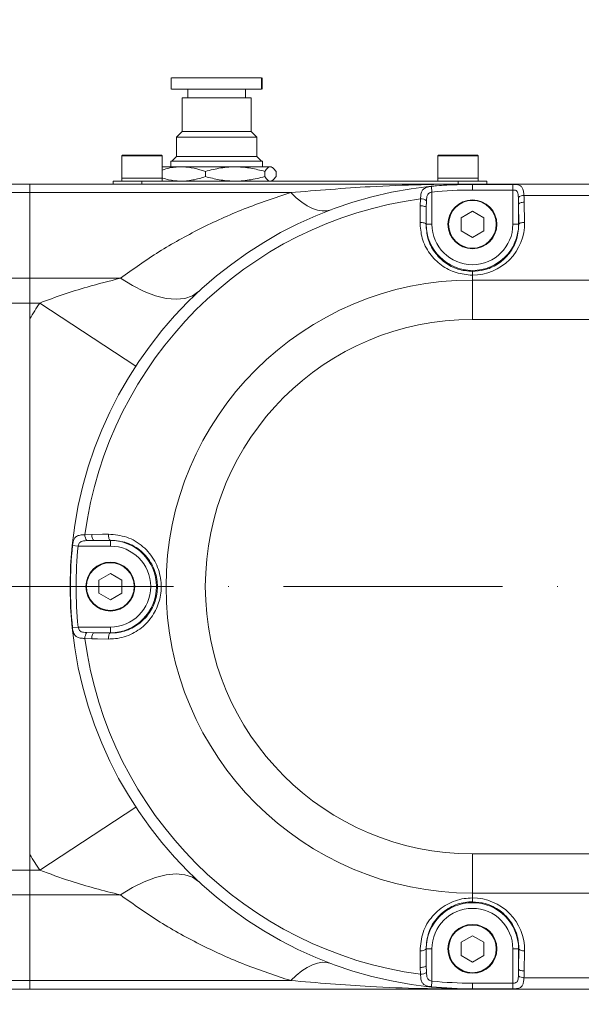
# Model space of a CAD drawing. Header units: millimetres. Extents: x 19214 to 26510, y -7957 to -532.
# Tile 146 of 150: x 22614 to 22712, y -1964 to -1793. Entities that reach past the tile are written whole.
import ezdxf

# ---------------------------------------------------------------- set-up
doc = ezdxf.new("R2010")
doc.units = ezdxf.units.MM
doc.header["$LTSCALE"] = 0.3175
doc.linetypes.add('ACAD_ISO10W100', pattern=[18, 12, -3, 0, -3])
for name, color, linetype, lineweight in [('1轮廓实线层', 7, 'Continuous', 18), ('7标注层', 4, 'Continuous', 13), ('中心线', 4, 'ACAD_ISO10W100', 20)]:
    doc.layers.add(name, color=color, linetype=linetype, lineweight=lineweight)
doc.styles.add('标准汉字', font='gbenor.shx', dxfattribs={"bigfont": 'gbcbig.shx'})
doc.dimstyles.new('M1：18', dxfattribs={"dimscale": 18, "dimtxt": 3.5, "dimasz": 2.5, "dimexe": 2, "dimexo": 0, "dimgap": 1.5, "dimtad": 1, "dimdec": 1, "dimdsep": 46, "dimtxsty": '标准汉字', "dimcen": 5, "dimdle": 5, "dimclrd": 1, "dimclre": 1, "dimclrt": 256, "dimadec": 4, "dimazin": 2, "dimtfac": 1, "dimtdec": 1, "dimtmove": 0, "dimatfit": 3, "dimfxl": 1, "dimtolj": 1, "dimarcsym": 0})

# ---------------------------------------------------------------- blocks, each defined once
blk = doc.blocks.new('*D23')
at = {"layer": '7标注层', "color": 1, "lineweight": -2, "ltscale": 10, "transparency": 16777216}
for p, q in [((22118.02, -2008.55), (22118.02, -1561.34)), ((22311.04, -2053.51), (22636.23, -1996.17))]:
    blk.add_line(p, q, dxfattribs=at)
blk.add_arc((22118.02, -2087.55), 490.21, 15.2614, 84.7386, dxfattribs=at)
at = {"layer": '7标注层', "color": 1, "transparency": 16777216}
for points in [[(22163.31, -1591.91), (22162.62, -1606.89), (22118.02, -1597.34)], [(22583.62, -1960.15), (22598.26, -1956.87), (22600.78, -2002.42)]]:
    blk.add_solid(points, dxfattribs=at)
at = {"layer": 'Defpoints', "color": 0, "transparency": 16777216}
for p in [(22511.23, -1794.81), (22118.02, -2008.55), (22311.04, -2053.51), (22118.02, -2087.55), (22118.02, -2883.07)]:
    blk.add_point(p, dxfattribs=at)
at = {"layer": '7标注层', "transparency": 16777216, "insert": (22291.37, -1566.94), "char_height": 63, "attachment_point": 5, "rotation": 341.5828, "style": '标准汉字'}
blk.add_mtext('\\A1;80%%d', dxfattribs=at)
blk = doc.blocks.new('*D26')
at = {"layer": '7标注层', "color": 1, "lineweight": -2, "ltscale": 10, "transparency": 16777216}
for p, q in [((22118.02, -2029.32), (22118.02, -1641.83)), ((22868.02, -1808.73), (22868.02, -1641.83)), ((22163.02, -1677.83), (22823.02, -1677.83))]:
    blk.add_line(p, q, dxfattribs=at)
at = {"layer": '7标注层', "color": 1, "transparency": 16777216}
for points in [[(22163.02, -1670.33), (22163.02, -1685.33), (22118.02, -1677.83)], [(22823.02, -1685.33), (22823.02, -1670.33), (22868.02, -1677.83)]]:
    blk.add_solid(points, dxfattribs=at)
at = {"layer": 'Defpoints', "color": 0, "transparency": 16777216}
for p in [(22868.02, -1677.83), (22868.02, -1808.73), (22118.02, -2029.32)]:
    blk.add_point(p, dxfattribs=at)
at = {"layer": '7标注层', "transparency": 16777216, "insert": (22493.02, -1619.33), "char_height": 63, "attachment_point": 5, "style": '标准汉字'}
blk.add_mtext('\\A1;750', dxfattribs=at)
blk = doc.blocks.new('*D30')
at = {"layer": '7标注层', "color": 1, "lineweight": -2, "ltscale": 10, "transparency": 16777216}
for p, q in [((22118.02, -1312.58), (24046.52, -1312.58)), ((24010.52, -1357.58), (24010.52, -2772.55)), ((23623.2, -2817.55), (24046.52, -2817.55))]:
    blk.add_line(p, q, dxfattribs=at)
at = {"layer": '7标注层', "color": 1, "transparency": 16777216}
for points in [[(24018.02, -1357.58), (24003.02, -1357.58), (24010.52, -1312.58)], [(24003.02, -2772.55), (24018.02, -2772.55), (24010.52, -2817.55)]]:
    blk.add_solid(points, dxfattribs=at)
at = {"layer": 'Defpoints', "color": 0, "transparency": 16777216}
for p in [(22118.02, -1312.58), (23623.2, -2817.55), (24010.52, -2817.55)]:
    blk.add_point(p, dxfattribs=at)
at = {"layer": '7标注层', "transparency": 16777216, "insert": (23952.02, -2065.06), "char_height": 63, "attachment_point": 5, "rotation": 90, "style": '标准汉字'}
blk.add_mtext('\\A1;1505', dxfattribs=at)

msp = doc.modelspace()

# ---------------------------------------------------------------- linework, layer by layer
at = {"layer": '1轮廓实线层', "ltscale": 10}
for p, q in [((22640.606, -1803.047), (22640.606, -1805.047)), ((22656.338, -1805.047), (22656.338, -1803.047)), ((22656.427, -1805.047), (22656.427, -1803.047)), ((22643.516, -1805.047), (22643.516, -1806.547)), ((22653.516, -1806.547), (22653.516, -1805.047)), ((22642.516, -1806.547), (22642.516, -1812.38)), ((22654.516, -1806.547), (22642.516, -1806.547)), ((22654.516, -1812.38), (22654.516, -1806.547)), ((22642.516, -1812.38), (22641.516, -1813.38)), ((22654.516, -1812.38), (22642.516, -1812.38)), ((22655.516, -1813.38), (22654.516, -1812.38)), ((22641.516, -1813.38), (22641.516, -1816.747)), ((22655.516, -1813.38), (22641.516, -1813.38)), ((22655.516, -1816.747), (22655.516, -1813.38)), ((22632.016, -1816.647), (22632.016, -1820.547)), ((22639.016, -1816.647), (22632.016, -1816.647)), ((22632.116, -1816.547), (22638.916, -1816.547)), ((22639.016, -1820.547), (22639.016, -1816.647)), ((22687.016, -1816.647), (22687.016, -1820.547)), ((22694.016, -1816.647), (22687.016, -1816.647)), ((22687.116, -1816.547), (22693.916, -1816.547)), ((22694.016, -1820.547), (22694.016, -1816.647)), ((22640.516, -1817.547), (22640.516, -1818.547)), ((22656.516, -1817.547), (22640.516, -1817.547)), ((22641.516, -1816.747), (22640.716, -1817.547)), ((22655.516, -1816.747), (22641.516, -1816.747)), ((22656.316, -1817.547), (22655.516, -1816.747)), ((22656.516, -1818.547), (22656.516, -1817.547)), ((22639.047, -1818.547), (22639.016, -1818.563)), ((22639.047, -1818.547), (22657.986, -1818.547)), ((22646.557, -1819.347), (22646.557, -1820.247)), ((22656.884, -1819.347), (22656.884, -1820.247)), ((22658.172, -1818.646), (22657.986, -1818.547)), ((22658.843, -1819.347), (22658.843, -1820.247)), ((22606.529, -1821.547), (22616.016, -1821.547)), ((22616.016, -1823.035), (22616.016, -1821.547)), ((22616.016, -1821.547), (22693.016, -1821.547)), ((22630.516, -1821.547), (22630.516, -1821.047)), ((22630.516, -1821.047), (22635.516, -1821.047)), ((22632.016, -1820.547), (22632.016, -1821.047)), ((22632.016, -1820.547), (22632.975, -1820.547)), ((22639.016, -1820.547), (22632.016, -1820.547)), ((22632.975, -1820.547), (22639.016, -1820.547)), ((22635.516, -1821.047), (22690.516, -1821.047)), ((22635.516, -1821.047), (22635.516, -1821.547)), ((22639.016, -1821.047), (22639.016, -1820.547)), ((22639.016, -1821.031), (22639.047, -1821.047)), ((22657.986, -1821.047), (22658.172, -1820.948)), ((22687.016, -1820.547), (22687.016, -1821.047)), ((22687.016, -1820.547), (22687.975, -1820.547)), ((22694.016, -1820.547), (22687.016, -1820.547)), ((22687.975, -1820.547), (22694.016, -1820.547)), ((22690.516, -1821.047), (22695.516, -1821.047)), ((22690.516, -1821.547), (22690.516, -1821.047)), ((22693.016, -1821.602), (22693.016, -1821.547)), ((22693.016, -1821.547), (22868.016, -1821.547)), ((22693.016, -1821.602), (22700.051, -1821.602)), ((22693.016, -1822.584), (22693.016, -1821.602)), ((22694.016, -1821.047), (22694.016, -1820.547)), ((22695.516, -1821.047), (22695.516, -1821.547)), ((22700.051, -1822.584), (22700.051, -1821.602)), ((22616.016, -1823.035), (22606.534, -1823.035)), ((22616.016, -1823.035), (22616.016, -1837.928)), ((22661.396, -1823.035), (22616.016, -1823.035)), ((22685.982, -1822.943), (22685.882, -1821.967)), ((22685.982, -1822.943), (22685.982, -1828.547)), ((22700.051, -1822.584), (22693.016, -1822.584)), ((22700.051, -1828.547), (22700.051, -1822.584)), ((22771.546, -1823.521), (22701.987, -1823.521)), ((22683.937, -1825.324), (22684, -1824.121)), ((22685.014, -1824.46), (22684.983, -1825.663)), ((22701.094, -1828.547), (22701.05, -1825.047)), ((22701.05, -1825.047), (22701.05, -1828.547)), ((22702.049, -1824.705), (22702.094, -1828.205)), ((22684.983, -1825.663), (22684.946, -1828.547)), ((22684.983, -1828.547), (22684.983, -1825.663)), ((22693.016, -1826.257), (22691.033, -1827.402)), ((22694.999, -1827.402), (22693.016, -1826.257)), ((22684.946, -1828.547), (22684.983, -1828.547)), ((22685.982, -1828.547), (22684.983, -1828.547)), ((22691.033, -1827.402), (22691.033, -1829.692)), ((22694.999, -1829.692), (22694.999, -1827.402)), ((22700.051, -1828.547), (22701.05, -1828.547)), ((22701.094, -1828.547), (22701.05, -1828.547)), ((22691.033, -1829.692), (22693.016, -1830.837)), ((22693.016, -1830.837), (22694.999, -1829.692)), ((22693.016, -1837.4), (22693.016, -1836.742)), ((22609.329, -1837.928), (22616.016, -1837.928)), ((22616.016, -1842.242), (22616.016, -1837.928)), ((22616.016, -1837.928), (22631.77, -1837.928)), ((22693.016, -1837.4), (22693.016, -1838.233)), ((22693.016, -1838.233), (22868.016, -1838.233)), ((22693.016, -1838.233), (22693.016, -1845.074)), ((22616.016, -1842.242), (22609.329, -1842.242)), ((22616.016, -1844.953), (22616.016, -1842.242)), ((22617.724, -1842.242), (22616.016, -1842.242)), ((22634.455, -1853.199), (22617.724, -1842.242)), ((22616.016, -1844.953), (22616.016, -1938.141)), ((22868.016, -1845.074), (22693.016, -1845.074)), ((22625.59, -1882.531), (22626.794, -1882.468)), ((22624.412, -1884.513), (22623.436, -1884.413)), ((22630.016, -1884.513), (22624.412, -1884.513)), ((22627.132, -1883.513), (22625.929, -1883.545)), ((22630.016, -1883.477), (22627.132, -1883.513)), ((22627.132, -1883.513), (22630.016, -1883.513)), ((22630.016, -1883.477), (22630.016, -1883.513)), ((22630.016, -1884.513), (22630.016, -1883.513)), ((22630.016, -1889.257), (22628.033, -1890.402)), ((22631.999, -1890.402), (22630.016, -1889.257)), ((22628.033, -1890.402), (22628.033, -1892.692)), ((22631.999, -1892.692), (22631.999, -1890.402)), ((22628.033, -1892.692), (22630.016, -1893.837)), ((22630.016, -1893.837), (22631.999, -1892.692)), ((22624.412, -1898.581), (22623.436, -1898.682)), ((22624.412, -1898.581), (22630.016, -1898.581)), ((22630.016, -1898.581), (22630.016, -1899.581)), ((22626.794, -1900.627), (22625.59, -1900.563)), ((22625.929, -1899.55), (22627.132, -1899.581)), ((22627.132, -1899.581), (22630.016, -1899.617)), ((22630.016, -1899.581), (22627.132, -1899.581)), ((22630.016, -1899.617), (22630.016, -1899.581)), ((22634.455, -1929.896), (22617.724, -1940.852)), ((22616.016, -1940.852), (22616.016, -1938.141)), ((22693.016, -1938.021), (22868.016, -1938.021)), ((22693.016, -1938.021), (22693.016, -1944.861)), ((22609.329, -1940.852), (22616.016, -1940.852)), ((22616.016, -1945.166), (22616.016, -1940.852)), ((22616.016, -1940.852), (22617.724, -1940.852)), ((22868.016, -1944.861), (22693.016, -1944.861)), ((22693.016, -1945.695), (22693.016, -1944.861)), ((22616.016, -1945.166), (22609.329, -1945.166)), ((22616.016, -1945.166), (22616.016, -1960.06)), ((22631.77, -1945.166), (22616.016, -1945.166)), ((22693.016, -1945.695), (22693.016, -1946.352)), ((22693.016, -1952.257), (22691.033, -1953.402)), ((22691.033, -1953.402), (22691.033, -1955.692)), ((22694.999, -1953.402), (22693.016, -1952.257)), ((22694.999, -1955.692), (22694.999, -1953.402)), ((22684.946, -1954.547), (22684.983, -1954.547)), ((22684.946, -1954.547), (22684.983, -1957.431)), ((22684.983, -1957.431), (22684.983, -1954.547)), ((22685.982, -1954.547), (22684.983, -1954.547)), ((22685.982, -1954.547), (22685.982, -1960.151)), ((22700.051, -1954.547), (22701.05, -1954.547)), ((22700.051, -1960.511), (22700.051, -1954.547)), ((22701.094, -1954.547), (22701.05, -1954.547)), ((22701.05, -1958.047), (22701.094, -1954.547)), ((22701.05, -1954.547), (22701.05, -1958.047)), ((22702.094, -1954.889), (22702.049, -1958.389)), ((22691.033, -1955.692), (22693.016, -1956.837)), ((22693.016, -1956.837), (22694.999, -1955.692)), ((22684, -1958.973), (22683.937, -1957.77)), ((22684.983, -1957.431), (22685.014, -1958.634)), ((22606.534, -1960.06), (22616.016, -1960.06)), ((22616.016, -1961.547), (22616.016, -1960.06)), ((22616.016, -1960.06), (22661.396, -1960.06)), ((22685.882, -1961.128), (22685.982, -1960.151)), ((22693.016, -1960.511), (22700.051, -1960.511)), ((22693.016, -1960.511), (22693.016, -1961.492)), ((22700.051, -1960.511), (22700.051, -1961.492)), ((22701.987, -1959.573), (22771.546, -1959.573)), ((22616.016, -1961.547), (22606.544, -1961.547)), ((22693.016, -1961.547), (22616.016, -1961.547)), ((22693.016, -1961.547), (22693.016, -1961.492)), ((22700.051, -1961.492), (22693.016, -1961.492)), ((22868.016, -1961.547), (22693.016, -1961.547))]:
    msp.add_line(p, q, dxfattribs=at)
at = {"layer": '1轮廓实线层', "lineweight": 20, "ltscale": 10}
for points in [[(22668.423, -1826.01), (22667.683, -1826.196), (22666.889, -1826.219), (22666.047, -1826.08), (22665.166, -1825.779), (22664.252, -1825.32), (22663.314, -1824.706), (22662.359, -1823.942), (22661.396, -1823.035)], [(22702.049, -1824.705), (22701.858, -1824.713), (22701.674, -1824.734), (22701.504, -1824.766), (22701.354, -1824.809), (22701.23, -1824.86), (22701.135, -1824.918), (22701.075, -1824.981), (22701.05, -1825.047)], [(22683.898, -1828.209), (22683.923, -1826.327), (22683.937, -1825.324)], [(22684.983, -1825.663), (22684.957, -1825.596), (22684.893, -1825.532), (22684.793, -1825.473), (22684.662, -1825.422), (22684.504, -1825.38), (22684.326, -1825.349), (22684.134, -1825.33), (22683.937, -1825.324)], [(22683.898, -1828.209), (22684.096, -1828.214), (22684.288, -1828.233), (22684.466, -1828.264), (22684.625, -1828.306), (22684.756, -1828.357), (22684.856, -1828.416), (22684.92, -1828.48), (22684.946, -1828.547)], [(22702.094, -1828.205), (22701.903, -1828.214), (22701.719, -1828.234), (22701.549, -1828.267), (22701.399, -1828.309), (22701.274, -1828.36), (22701.18, -1828.419), (22701.119, -1828.482), (22701.094, -1828.547)], [(22645.38, -1840.256), (22644.305, -1840.996), (22642.992, -1841.444), (22641.467, -1841.592), (22639.757, -1841.436), (22637.897, -1840.981), (22635.92, -1840.234), (22633.865, -1839.21), (22631.77, -1837.928)], [(22626.794, -1882.468), (22628.675, -1882.442), (22629.678, -1882.429)], [(22626.794, -1882.468), (22626.799, -1882.665), (22626.818, -1882.857), (22626.849, -1883.035), (22626.891, -1883.192), (22626.943, -1883.324), (22627.002, -1883.423), (22627.066, -1883.487), (22627.132, -1883.513)], [(22629.678, -1882.429), (22629.683, -1882.627), (22629.702, -1882.819), (22629.733, -1882.997), (22629.775, -1883.155), (22629.827, -1883.287), (22629.885, -1883.387), (22629.95, -1883.451), (22630.016, -1883.477)], [(22627.132, -1899.581), (22627.066, -1899.607), (22627.002, -1899.671), (22626.943, -1899.77), (22626.891, -1899.902), (22626.849, -1900.06), (22626.818, -1900.238), (22626.799, -1900.429), (22626.794, -1900.627)], [(22629.678, -1900.665), (22629.683, -1900.467), (22629.702, -1900.275), (22629.733, -1900.097), (22629.775, -1899.939), (22629.827, -1899.807), (22629.885, -1899.707), (22629.95, -1899.643), (22630.016, -1899.617)], [(22629.678, -1900.665), (22627.796, -1900.64), (22626.794, -1900.627)], [(22645.38, -1942.838), (22644.305, -1942.098), (22642.992, -1941.65), (22641.467, -1941.502), (22639.757, -1941.658), (22637.897, -1942.113), (22635.92, -1942.86), (22633.865, -1943.884), (22631.77, -1945.166)], [(22683.898, -1954.886), (22684.096, -1954.88), (22684.288, -1954.861), (22684.466, -1954.83), (22684.625, -1954.788), (22684.756, -1954.737), (22684.856, -1954.678), (22684.92, -1954.614), (22684.946, -1954.547)], [(22683.937, -1957.77), (22683.912, -1955.888), (22683.898, -1954.886)], [(22701.094, -1954.547), (22701.119, -1954.612), (22701.18, -1954.675), (22701.274, -1954.734), (22701.399, -1954.785), (22701.549, -1954.828), (22701.719, -1954.86), (22701.903, -1954.881), (22702.094, -1954.889)], [(22668.423, -1957.085), (22667.683, -1956.899), (22666.889, -1956.875), (22666.047, -1957.014), (22665.166, -1957.315), (22664.252, -1957.774), (22663.314, -1958.388), (22662.359, -1959.152), (22661.396, -1960.06)], [(22683.937, -1957.77), (22684.134, -1957.764), (22684.326, -1957.745), (22684.504, -1957.714), (22684.662, -1957.672), (22684.793, -1957.621), (22684.893, -1957.562), (22684.957, -1957.498), (22684.983, -1957.431)], [(22701.05, -1958.047), (22701.075, -1958.113), (22701.135, -1958.176), (22701.23, -1958.234), (22701.354, -1958.285), (22701.504, -1958.328), (22701.674, -1958.36), (22701.858, -1958.381), (22702.049, -1958.389)]]:
    msp.add_lwpolyline(points, dxfattribs=at)
at = {"layer": '1轮廓实线层', "ltscale": 10}
for centre, radius in [((22693.016, -1828.547), 4.25), ((22693.016, -1828.547), 4.15), ((22630.016, -1891.547), 4.25), ((22630.016, -1891.547), 4.15), ((22693.016, -1954.547), 4.25), ((22693.016, -1954.547), 4.15)]:
    msp.add_circle(centre, radius, dxfattribs=at)
at = {"layer": '1轮廓实线层', "lineweight": 20, "ltscale": 10}
for centre, radius, start, end in [((22632.116, -1816.647), 0.1, 90, 180), ((22638.916, -1816.647), 0.1, 0, 90), ((22687.116, -1816.647), 0.1, 90, 180), ((22693.916, -1816.647), 0.1, 0, 90), ((22693.016, -1891.547), 70, 90, 270), ((22693.016, -1891.547), 69.945, 90, 95.85437), ((22693.016, -1891.547), 68.964, 90, 95.85437), ((22701.961, -1824.99), 1.469, 89.0073, 129.90598), ((22693.016, -1891.547), 68.026, 97.61622, 172.38378), ((22684.05, -1825.657), 1.537, 51.16014, 91.85076), ((22693.016, -1828.547), 8.034, 180, 0), ((22693.016, -1828.547), 7.034, 180, 0), ((22693.016, -1891.547), 53.314, 90, 270), ((22693.016, -1891.547), 90, 146.78137, 148.82116), ((22693.016, -1891.547), 46.473, 90, 270), ((22627.126, -1882.581), 1.537, 178.14924, 218.83986), ((22693.016, -1891.547), 69.945, 174.14563, 185.85437), ((22693.016, -1891.547), 68.964, 174.14563, 185.85437), ((22630.016, -1891.547), 8.034, 270, 90), ((22630.016, -1891.547), 7.034, 270, 90), ((22627.126, -1900.513), 1.537, 141.16014, 181.85076), ((22693.016, -1891.547), 68.026, 187.61622, 262.38378), ((22693.016, -1891.547), 90, 211.17884, 213.21863), ((22693.016, -1954.547), 8.034, 0, 180), ((22693.016, -1954.547), 7.034, 0, 180), ((22684.05, -1957.437), 1.537, 268.14924, 308.83986), ((22693.016, -1891.547), 68.964, 264.14563, 270), ((22701.961, -1958.104), 1.469, 230.09402, 270.9927), ((22693.016, -1891.547), 69.945, 264.14563, 270)]:
    msp.add_arc(centre, radius, start, end, dxfattribs=at)
at = {"layer": '1轮廓实线层', "ltscale": 10}
for centre, major_axis, ratio, start_param, end_param in [((22700.051, -1824.897), (0, 5.495), 0.3639702, 4.7472956, 4.9654008), ((22700.051, -1825.239), (0, 5.495), 0.1819851, 4.7472956, 4.9654008), ((22693.016, -1828.32), (0, 9.079), 0.9999192, 3.1415927, 4.7250994), ((22693.016, -1954.774), (0, 9.079), 0.9999192, 4.6996785, 6.2831853), ((22700.051, -1957.856), (0, 5.495), 0.1819851, 4.4593772, 4.6774824), ((22700.051, -1958.198), (0, 5.495), 0.3639702, 4.4593772, 4.6774824)]:
    msp.add_ellipse(centre, major_axis=major_axis, ratio=ratio, start_param=start_param, end_param=end_param, dxfattribs=at)
for points, knots in [([(22640.675, -1803.047), (22640.667, -1803.047), (22640.627, -1803.047), (22641.256, -1803.047), (22642.546, -1803.047), (22644.57, -1803.047), (22647.19, -1803.047), (22650.173, -1803.047), (22653.02, -1803.047), (22655.155, -1803.047), (22656.084, -1803.047), (22656.294, -1803.047), (22656.338, -1803.047)], [0, 0, 0, 0, 8461.4364338, 37973.0661245, 69568.0785737, 104861.3646151, 144493.4829916, 187442.8602724, 230594.2491402, 270045.9715644, 304094.8592372, 313077.9817649, 313077.9817649, 313077.9817649, 313077.9817649]), ([(22640.675, -1805.047), (22640.667, -1805.047), (22640.627, -1805.047), (22641.256, -1805.047), (22642.546, -1805.047), (22644.57, -1805.047), (22647.19, -1805.047), (22650.173, -1805.047), (22653.02, -1805.047), (22655.155, -1805.047), (22656.084, -1805.047), (22656.294, -1805.047), (22656.338, -1805.047)], [0, 0, 0, 0, 8461.0803516, 37971.4681062, 69565.1509443, 104856.9517404, 144487.4022809, 187434.9721256, 230584.545056, 270034.6072357, 304082.0620312, 313064.8065226, 313064.8065226, 313064.8065226, 313064.8065226]), ([(22639.016, -1819.122), (22639.465, -1818.986), (22640.651, -1818.626), (22642.535, -1818.501), (22644.615, -1818.734), (22645.906, -1819.142), (22646.557, -1819.347)], [0, 0, 0, 0, 24559.8525349, 64858.6034952, 99934.8818133, 135580.925156, 135580.925156, 135580.925156, 135580.925156]), ([(22646.557, -1819.347), (22647.449, -1819.122), (22649.25, -1818.667), (22651.919, -1818.496), (22654.488, -1818.735), (22656.081, -1819.142), (22656.884, -1819.347)], [0, 0, 0, 0, 35646.1706859, 71943.4667316, 103536.8543169, 135643.4322439, 135643.4322439, 135643.4322439, 135643.4322439]), ([(22656.884, -1819.347), (22657.043, -1819.133), (22657.365, -1818.702), (22657.861, -1818.495), (22658.359, -1818.699), (22658.681, -1819.13), (22658.843, -1819.347)], [0, 0, 0, 0, 33662.740987, 67857.1785335, 101466.8259638, 135714.8298762, 135714.8298762, 135714.8298762, 135714.8298762]), ([(22646.557, -1820.247), (22645.834, -1820.473), (22644.375, -1820.929), (22642.213, -1821.092), (22640.451, -1820.914), (22639.473, -1820.616), (22639.136, -1820.513)], [0, 0, 0, 0, 40229.4387213, 81193.7219091, 116849.2828206, 135580.3082862, 135580.3082862, 135580.3082862, 135580.3082862]), ([(22656.884, -1820.247), (22655.992, -1820.472), (22654.191, -1820.927), (22651.521, -1821.098), (22648.953, -1820.859), (22647.36, -1820.452), (22646.557, -1820.247)], [0, 0, 0, 0, 35647.9898158, 71947.1384333, 103542.1384584, 135650.3551866, 135650.3551866, 135650.3551866, 135650.3551866]), ([(22658.843, -1820.247), (22658.684, -1820.461), (22658.362, -1820.892), (22657.866, -1821.099), (22657.368, -1820.895), (22657.046, -1820.464), (22656.884, -1820.247)], [0, 0, 0, 0, 33661.9865391, 67855.6579413, 101464.551563, 135711.7878905, 135711.7878905, 135711.7878905, 135711.7878905]), ([(22661.396, -1823.035), (22666.011, -1822.65), (22676.521, -1821.775), (22687.071, -1821.547), (22692.996, -1821.547), (22693.016, -1821.547)], [0, 0, 0, 0, 47232.4796315, 107580.3452558, 107784.4594453, 107784.4594453, 107784.4594453, 107784.4594453]), ([(22700.051, -1821.602), (22700.16, -1821.603), (22700.469, -1821.607), (22700.759, -1821.64), (22701.089, -1821.713), (22701.401, -1821.83), (22701.727, -1822.173), (22701.919, -1822.739), (22701.964, -1823.258), (22701.987, -1823.521)], [0, 0, 0, 0, 18519.1369334, 52615.1462248, 53411.8923043, 88969.247898, 129788.0164656, 177566.813969, 226647.6886195, 226647.6886195, 226647.6886195, 226647.6886195]), ([(22631.77, -1837.928), (22633.977, -1836.352), (22638.394, -1833.202), (22645.607, -1829.232), (22653.213, -1825.747), (22658.669, -1823.939), (22661.396, -1823.035)], [0, 0, 0, 0, 33412.6374313, 66828.2323091, 101171.6519949, 135507.6642583, 135507.6642583, 135507.6642583, 135507.6642583]), ([(22684, -1824.121), (22684.013, -1823.832), (22684.038, -1823.285), (22684.234, -1822.67), (22684.58, -1822.303), (22684.962, -1822.142), (22685.313, -1822.049), (22685.589, -1821.999), (22685.816, -1821.974), (22685.882, -1821.967)], [0, 0, 0, 0, 52716.8315761, 99754.3514506, 146149.3785708, 178340.6361934, 188351.5522003, 215324.6890396, 226419.8461577, 226419.8461577, 226419.8461577, 226419.8461577]), ([(22685.982, -1822.943), (22685.871, -1822.97), (22685.643, -1823.026), (22685.346, -1823.196), (22685.15, -1823.495), (22685.047, -1823.929), (22685.026, -1824.27), (22685.014, -1824.46)], [0, 0, 0, 0, 26398.1096597, 54430.7283518, 86000.7567465, 121820.4839961, 167170.2923505, 167170.2923505, 167170.2923505, 167170.2923505]), ([(22701.019, -1823.863), (22701.008, -1823.692), (22700.988, -1823.376), (22700.899, -1822.986), (22700.73, -1822.737), (22700.493, -1822.621), (22700.257, -1822.587), (22700.105, -1822.585), (22700.051, -1822.584)], [0, 0, 0, 0, 50330.1430613, 93028.8554701, 124867.4698139, 151713.4492939, 179778.6435317, 195360.9715387, 195360.9715387, 195360.9715387, 195360.9715387]), ([(22693.016, -1837.4), (22692.05, -1837.31), (22690.12, -1837.131), (22687.523, -1835.75), (22685.455, -1833.674), (22684.113, -1831.053), (22683.968, -1829.128), (22683.898, -1828.209)], [0, 0, 0, 0, 32448.0103927, 64796.5525425, 98304.5146695, 134259.9841167, 167122.0885895, 167122.0885895, 167122.0885895, 167122.0885895]), ([(22684.946, -1828.547), (22685.007, -1829.365), (22685.135, -1831.077), (22686.317, -1833.409), (22688.144, -1835.262), (22690.444, -1836.501), (22692.159, -1836.662), (22693.016, -1836.742)], [0, 0, 0, 0, 33126.314835, 69318.6667749, 102870.7127696, 135032.6284974, 167118.7189906, 167118.7189906, 167118.7189906, 167118.7189906]), ([(22693.016, -1836.742), (22693.691, -1836.692), (22695.233, -1836.578), (22697.457, -1835.567), (22699.393, -1833.836), (22700.825, -1831.436), (22701, -1829.559), (22701.094, -1828.547)], [0, 0, 0, 0, 25430.3387399, 58161.0330375, 91048.4745719, 126164.348788, 167222.7933006, 167222.7933006, 167222.7933006, 167222.7933006]), ([(22617.724, -1842.242), (22619.082, -1841.732), (22621.806, -1840.709), (22626.504, -1839.262), (22629.835, -1838.418), (22631.77, -1837.928)], [0, 0, 0, 0, 31598.261251, 63396.7813453, 107445.7953282, 107445.7953282, 107445.7953282, 107445.7953282]), ([(22623.436, -1884.413), (22623.439, -1884.382), (22623.462, -1884.164), (22623.503, -1883.916), (22623.599, -1883.526), (22623.751, -1883.138), (22624.131, -1882.769), (22624.741, -1882.569), (22625.304, -1882.544), (22625.59, -1882.531)], [0, 0, 0, 0, 5109.4722985, 36413.9110294, 41892.0387986, 79979.6970735, 123233.002814, 173342.8736363, 225351.3950785, 225351.3950785, 225351.3950785, 225351.3950785]), ([(22629.678, -1882.429), (22630.761, -1882.528), (22632.93, -1882.725), (22635.79, -1884.448), (22637.871, -1886.977), (22638.91, -1889.997), (22638.904, -1893.021), (22637.998, -1895.78), (22636.3, -1898.13), (22633.877, -1899.878), (22631.525, -1900.614), (22630.084, -1900.654), (22629.678, -1900.665)], [0, 0, 0, 0, 36139.5787173, 72328.0769961, 107753.3988116, 140878.31431, 171548.9813405, 201169.6342776, 231562.9686792, 263968.5390439, 298624.6625618, 312234.1318644, 312234.1318644, 312234.1318644, 312234.1318644]), ([(22625.929, -1883.545), (22625.741, -1883.556), (22625.392, -1883.578), (22624.958, -1883.682), (22624.67, -1883.878), (22624.508, -1884.15), (22624.442, -1884.375), (22624.416, -1884.498), (22624.412, -1884.513)], [0, 0, 0, 0, 52206.7307915, 96583.5298446, 130819.501783, 160373.0777526, 190086.089243, 194258.4999969, 194258.4999969, 194258.4999969, 194258.4999969]), ([(22630.016, -1899.617), (22630.378, -1899.607), (22631.66, -1899.573), (22633.75, -1898.925), (22635.91, -1897.383), (22637.43, -1895.304), (22638.243, -1892.857), (22638.248, -1890.169), (22637.314, -1887.489), (22635.453, -1885.254), (22632.908, -1883.737), (22630.98, -1883.564), (22630.016, -1883.477)], [0, 0, 0, 0, 13716.6596222, 48647.1829235, 81194.1437639, 111521.3352671, 140880.141518, 171187.0511293, 204027.5408887, 239422.249869, 275823.1833577, 312257.6774203, 312257.6774203, 312257.6774203, 312257.6774203]), ([(22625.59, -1900.563), (22625.301, -1900.55), (22624.754, -1900.526), (22624.139, -1900.329), (22623.772, -1899.983), (22623.611, -1899.601), (22623.518, -1899.251), (22623.469, -1898.975), (22623.443, -1898.748), (22623.436, -1898.682)], [0, 0, 0, 0, 52450.8537019, 99251.0501416, 145411.9954645, 177440.8350887, 187401.2419493, 214238.2883335, 225277.4658676, 225277.4658676, 225277.4658676, 225277.4658676]), ([(22624.412, -1898.581), (22624.439, -1898.692), (22624.495, -1898.921), (22624.665, -1899.217), (22624.964, -1899.413), (22625.398, -1899.517), (22625.739, -1899.538), (22625.929, -1899.55)], [0, 0, 0, 0, 26265.9945601, 54158.3178954, 85570.3471946, 121210.8068036, 166333.6521471, 166333.6521471, 166333.6521471, 166333.6521471]), ([(22631.77, -1945.166), (22628.844, -1944.423), (22624.115, -1943.222), (22619.488, -1941.506), (22617.724, -1940.852)], [0, 0, 0, 0, 47138.7998595, 76182.3571545, 76182.3571545, 76182.3571545, 76182.3571545]), ([(22661.396, -1960.06), (22658.742, -1959.182), (22653.433, -1957.426), (22645.88, -1953.999), (22638.583, -1950.02), (22634.04, -1946.784), (22631.77, -1945.166)], [0, 0, 0, 0, 33327.136581, 66661.0627548, 100936.403099, 135208.5674348, 135208.5674348, 135208.5674348, 135208.5674348]), ([(22683.898, -1954.886), (22683.997, -1953.802), (22684.194, -1951.634), (22685.918, -1948.771), (22688.445, -1946.701), (22690.999, -1945.791), (22692.533, -1945.718), (22693.016, -1945.695)], [0, 0, 0, 0, 38610.7807093, 77273.8260695, 115121.5094329, 150511.4861211, 166758.8651282, 166758.8651282, 166758.8651282, 166758.8651282]), ([(22693.016, -1946.352), (22692.589, -1946.373), (22691.226, -1946.439), (22688.957, -1947.257), (22686.724, -1949.108), (22685.206, -1951.656), (22685.033, -1953.583), (22684.946, -1954.547)], [0, 0, 0, 0, 16059.9754623, 51150.219066, 88969.65993, 127864.2572053, 166794.7141382, 166794.7141382, 166794.7141382, 166794.7141382]), ([(22701.094, -1954.547), (22701.061, -1953.925), (22700.975, -1952.348), (22699.94, -1949.943), (22697.937, -1947.814), (22695.473, -1946.555), (22693.768, -1946.414), (22693.016, -1946.352)], [0, 0, 0, 0, 25298.9005256, 64173.850122, 102729.6614863, 138631.4839297, 166889.0621305, 166889.0621305, 166889.0621305, 166889.0621305]), ([(22685.014, -1958.634), (22685.025, -1958.823), (22685.047, -1959.172), (22685.151, -1959.605), (22685.347, -1959.894), (22685.619, -1960.055), (22685.844, -1960.122), (22685.967, -1960.148), (22685.982, -1960.151)], [0, 0, 0, 0, 52310.4036268, 96775.3267302, 131079.2849268, 160691.548789, 190463.5647812, 194644.2611651, 194644.2611651, 194644.2611651, 194644.2611651]), ([(22693.016, -1961.547), (22692.996, -1961.547), (22687.071, -1961.547), (22676.521, -1961.319), (22666.011, -1960.444), (22661.396, -1960.06)], [0, 0, 0, 0, 203.7638269, 60448.0421773, 107599.4471303, 107599.4471303, 107599.4471303, 107599.4471303]), ([(22685.882, -1961.128), (22685.851, -1961.124), (22685.633, -1961.101), (22685.385, -1961.06), (22684.995, -1960.964), (22684.607, -1960.813), (22684.238, -1960.433), (22684.038, -1959.822), (22684.013, -1959.259), (22684, -1958.973)], [0, 0, 0, 0, 5120.6633815, 36493.6670348, 41983.793339, 80154.8735642, 123502.9153764, 173722.5399442, 225844.9736743, 225844.9736743, 225844.9736743, 225844.9736743]), ([(22700.051, -1960.511), (22700.159, -1960.507), (22700.353, -1960.502), (22700.548, -1960.447), (22700.699, -1960.364), (22700.787, -1960.275), (22700.894, -1960.089), (22700.972, -1959.812), (22701.005, -1959.487), (22701.016, -1959.284), (22701.019, -1959.231)], [0, 0, 0, 0, 40089.6814245, 72167.4071672, 81738.3336901, 115731.7277044, 127050.3787809, 176408.9234745, 233981.7234615, 253974.9257238, 253974.9257238, 253974.9257238, 253974.9257238]), ([(22701.987, -1959.573), (22701.981, -1959.652), (22701.959, -1959.974), (22701.884, -1960.486), (22701.675, -1961.008), (22701.33, -1961.306), (22700.955, -1961.419), (22700.612, -1961.471), (22700.334, -1961.49), (22700.115, -1961.492), (22700.051, -1961.492)], [0, 0, 0, 0, 16224.554539, 66052.983576, 114894.1968053, 165514.9000882, 199453.7965263, 212211.5969172, 241708.7394821, 253974.8334876, 253974.8334876, 253974.8334876, 253974.8334876])]:
    msp.add_open_spline(points, degree=3, knots=knots, dxfattribs=at)
at = {"layer": '7标注层', "ltscale": 10}
msp.add_arc((22118.016, -2817.547), 1504.97, 298.995883, 183.004117, dxfattribs=at)
at = {"layer": '中心线', "ltscale": 10}
msp.add_line((23041.733, -1891.547), (22295.055, -1891.547), dxfattribs=at)

# ---------------------------------------------------------------- dimensions: what is measured, and where the dimension line sits
at = {"layer": '7标注层', "ltscale": 10}
dim = msp.add_linear_dim(base=(24010.52, -2817.547), p1=(22118.016, -1312.577), p2=(23623.204, -2817.547), angle=270, dimstyle='M1：18', override={"dimsah": 1, "dimtzin": 8}, dxfattribs=at)
dim.commit()
dim.dimension.update_dxf_attribs({"geometry": '*D30', "text_midpoint": (23952.02, -2065.062)})
dim = msp.add_angular_dim_2l(base=(22511.226, -1794.813), line1=((22118.016, -2883.07), (22118.016, -2008.553)), line2=((22311.039, -2053.512), (22118.016, -2087.547)), dimstyle='M1：18', override={"dimtad": 1, "dimtih": 0, "dimtoh": 0, "dimsah": 1, "dimtdec": 4, "dimtzin": 8}, dxfattribs=at)
dim.commit()
dim.dimension.update_dxf_attribs({"geometry": '*D23', "text_midpoint": (22272.891, -1622.444), "dimtype": 162})
dim = msp.add_linear_dim(base=(22868.016, -1677.828), p1=(22118.016, -2029.32), p2=(22868.016, -1808.727), dimstyle='M1：18', override={"dimsah": 1, "dimtzin": 8}, dxfattribs=at)
dim.commit()
dim.dimension.update_dxf_attribs({"geometry": '*D26', "text_midpoint": (22493.016, -1619.328)})

doc.saveas('drawing.dxf')
